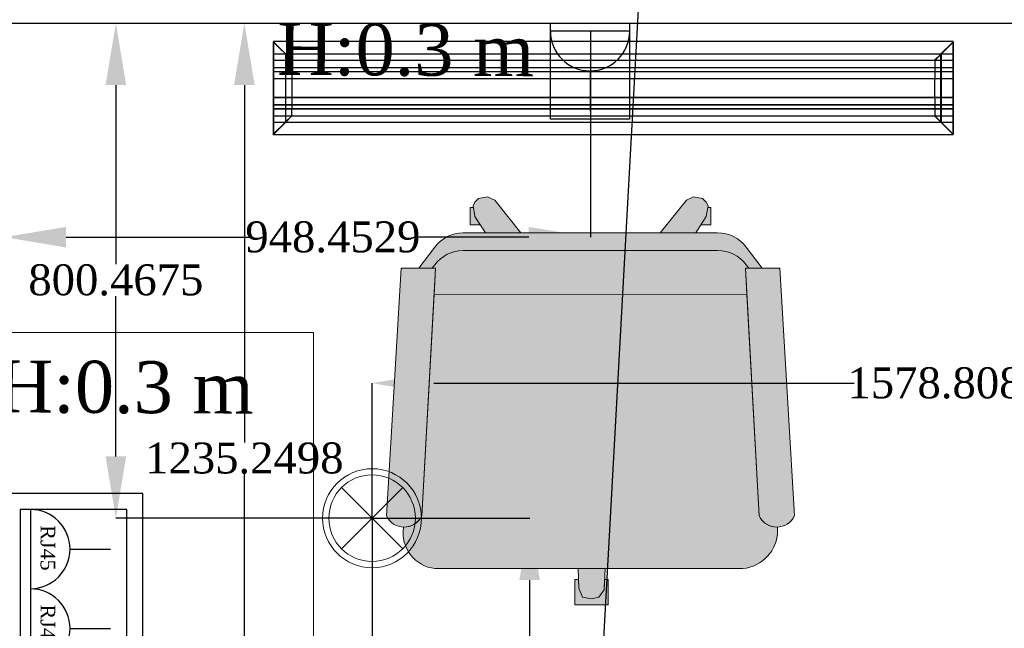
# Model space of a CAD drawing. Header units: inches. Extents: x -78787 to 29484, y -9517 to 23232.
# Tile 129 of 256: x -6594 to -5001, y 7286 to 8270. Entities that reach past the tile are written whole.
import ezdxf
from ezdxf import colors
from ezdxf.entities.mleader import LeaderData, LeaderLine
from ezdxf.math import Vec2, Vec3

# ---------------------------------------------------------------- set-up
doc = ezdxf.new("R2010")
doc.units = ezdxf.units.IN
doc.header["$MEASUREMENT"] = 0
for name, color, linetype in [('- განათება', 7, 'Continuous'), ('- მექანიკური ნაწილი', 7, 'Continuous'), ('- საშტეფცელო როზეტები', 7, 'Continuous'), ('Edges', 7, 'Continuous'), ('New_Structural - Bearing', 7, 'Continuous')]:
    doc.layers.add(name, color=color, linetype=linetype)
for name, color, linetype, lineweight, true_color in [('New_2D Drafting - General_Pen_No__161', 7, 'Continuous', 13, 0x6a6a6a), ('New_2D Drafting - General_Pen_No__81', 7, 'Continuous', 20, 0x6a6a6a), ('New_Interior - Lamp_Pen_No__77', 7, 'Continuous', 20, 0xffeb28), ('New_Structural - Bearing_Pen_No__5', 7, 'Continuous', 25, 0x40a5ff)]:
    doc.layers.add(name, color=color, linetype=linetype, lineweight=lineweight, true_color=true_color)
doc.styles.add('CT', font='ARIALN.TTF', dxfattribs={"height": 200})
doc.styles.get("Standard").update_dxf_attribs({"font": 'arial.ttf'})
doc.dimstyles.get("Standard").update_dxf_attribs({"dimtxt": 0.18, "dimasz": 0.18, "dimexe": 0.18, "dimexo": 0.0625, "dimgap": 0.09, "dimtad": 0, "dimtih": 1, "dimtoh": 1, "dimdec": 4, "dimzin": 0, "dimdsep": 46, "dimtxsty": 'Standard', "dimcen": 0.09, "dimadec": 0, "dimazin": 0, "dimtfac": 1, "dimtdec": 4, "dimtofl": 0, "dimtmove": 0, "dimatfit": 3, "dimfxl": 1, "dimtolj": 1, "dimtzin": 0, "dimarcsym": 0})

# ---------------------------------------------------------------- blocks, each defined once
blk = doc.blocks.new('Wall_37', base_point=(-34833.8, 29284.6))
at = {"layer": 'New_Structural - Bearing_Pen_No__5', "color": 161, "linetype": 'Continuous', "lineweight": 25, "true_color": 0x40a5ff, "flags": 128}
blk.add_lwpolyline([(-31958.8, 29284.6), (-29183.8, 29284.6)], dxfattribs=at)
blk = doc.blocks.new('- საშტეფცელო როზეტი IP22')
at = {"layer": '- საშტეფცელო როზეტები', "color": 5}
for p, q in [((8536.7, 3822.7), (8536.7, 3888.1)), ((8472.6, 3758.6), (8600.9, 3758.6))]:
    blk.add_line(p, q, dxfattribs=at)
blk.add_arc((8536.7, 3758.6), 64.1, 0, 180, dxfattribs=at)
blk = doc.blocks.new('1 ჩარჩო')
at = {"layer": '- საშტეფცელო როზეტები', "color": 5}
blk.add_lwpolyline([(7775.1, 3905.1), (7903.3, 3905.1), (7903.3, 3750.1), (7775.1, 3750.1)], close=True, dxfattribs=at)
blk = doc.blocks.new('socket')
at = {"layer": '- საშტეფცელო როზეტები', "color": 5}
for p, q in [((0, 64.1), (0, 129.5)), ((-64.1, 0), (64.1, 0))]:
    blk.add_line(p, q, dxfattribs=at)
blk.add_arc((0, 0), 64.1, 0, 180, dxfattribs=at)
at = {"layer": '- საშტეფცელო როზეტები', "color": 1, "insert": (-38.6, 40.2), "char_height": 23.657, "attachment_point": 1}
blk.add_mtext_dynamic_manual_height_columns('{\\fSylfaen|b0|i0|c0|p18;RJ45}', width=4.298, gutter_width=0.0538, heights=[0], dxfattribs=at)
blk = doc.blocks.new('lineardiffplan')
blk.add_lwpolyline([(393.1, 274.9), (1492.8, 274.9), (1492.8, 124.4), (393.1, 124.4)], close=True)
at = {"layer": 'Edges'}
for p, q in [((392.8, 274.9), (392.8, 274.6)), ((393.1, 274.9), (392.8, 274.9)), ((422.8, 244.9), (392.8, 274.9)), ((392.8, 274.6), (392.9, 274.5)), ((392.9, 125.2), (392.9, 274.5)), ((412.4, 255), (392.9, 274.5)), ((393.1, 274.9), (393.2, 274.8)), ((393.2, 274.8), (412.7, 255.3)), ((1462.8, 244.9), (1492.8, 274.9)), ((1472.9, 255.3), (1492.4, 274.8)), ((1473.2, 254.9), (1492.8, 274.5)), ((1492.4, 274.8), (1492.5, 274.9)), ((1492.8, 274.9), (1492.5, 274.9)), ((1492.8, 274.5), (1492.8, 274.9)), ((1492.8, 274.5), (1492.8, 274.5)), ((1492.8, 125.4), (1492.8, 274.5)), ((1492.8, 255.3), (392.9, 255.3)), ((392.9, 254.9), (1492.8, 254.9)), ((412.4, 144.7), (412.4, 255)), ((412.8, 254.6), (412.4, 255)), ((412.7, 255.3), (413.1, 254.9)), ((413.1, 254.9), (423.1, 244.9)), ((1472.5, 254.9), (1462.5, 244.9)), ((1472.9, 255.3), (1472.5, 254.9)), ((1472.8, 254.5), (1473.2, 254.9)), ((1473.2, 144.9), (1473.2, 254.9)), ((392.9, 244.9), (1492.8, 244.9)), ((412.8, 145.1), (412.8, 254.6)), ((412.8, 254.6), (422.8, 244.6)), ((422.8, 244.6), (422.8, 244.9)), ((422.8, 244.9), (423.1, 244.9)), ((422.8, 244.6), (422.8, 244.6)), ((422.8, 244.6), (422.8, 233.2)), ((423.1, 244.9), (423.1, 244.9)), ((1462.5, 244.9), (1462.5, 244.9)), ((1462.5, 244.9), (1462.8, 244.9)), ((1462.8, 244.9), (1462.9, 244.6)), ((1462.8, 244.5), (1462.9, 244.6)), ((1462.8, 233.2), (1462.8, 244.5)), ((1462.9, 244.6), (1472.8, 254.5)), ((1472.8, 254.5), (1472.8, 145.3)), ((392.9, 233.2), (1492.8, 233.2)), ((392.9, 233), (1492.8, 233)), ((392.9, 226.8), (1492.8, 226.8)), ((392.9, 226.5), (1492.8, 226.5)), ((422.8, 233), (422.8, 233.2)), ((422.8, 226.8), (422.8, 233)), ((422.8, 226.5), (422.8, 226.8)), ((422.8, 214.9), (422.8, 226.5)), ((1462.8, 233), (1462.8, 233.2)), ((1462.8, 226.8), (1462.8, 233)), ((1462.8, 226.5), (1462.8, 226.8)), ((1462.8, 214.9), (1462.8, 226.5)), ((392.9, 214.9), (1492.8, 214.9)), ((1492.8, 214.8), (392.9, 214.8)), ((422.4, 214.9), (422.3, 214.9)), ((422.8, 214.9), (422.4, 214.9)), ((422.8, 184.9), (422.8, 214.9)), ((423.2, 214.9), (422.8, 214.9)), ((423.2, 214.8), (422.8, 214.9)), ((423.2, 214.8), (423.2, 214.9)), ((423.2, 214.8), (423.2, 184.9)), ((1462.8, 214.9), (1462.4, 214.9)), ((1462.4, 214.9), (1462.4, 214.8)), ((1462.8, 214.9), (1462.4, 214.8)), ((1462.4, 184.9), (1462.4, 214.8)), ((1462.8, 214.9), (1462.8, 184.9)), ((1462.8, 214.9), (1463.2, 214.9)), ((1463.2, 214.9), (1463.3, 214.9)), ((1492.8, 184.9), (392.9, 184.9)), ((422.4, 184.9), (422.3, 184.9)), ((422.8, 184.9), (422.4, 184.9)), ((422.8, 184.9), (423.2, 184.9)), ((422.8, 173.2), (422.8, 184.9)), ((1462.4, 184.9), (1462.8, 184.9)), ((1462.8, 173.2), (1462.8, 184.9)), ((1463.2, 184.9), (1462.8, 184.9)), ((1463.2, 184.9), (1463.3, 184.9)), ((392.9, 173.2), (1492.8, 173.2)), ((392.9, 173), (1492.8, 173)), ((392.9, 166.8), (1492.8, 166.8)), ((392.9, 166.5), (1492.8, 166.5)), ((422.8, 173), (422.8, 173.2)), ((422.8, 173), (422.8, 166.8)), ((422.8, 166.5), (422.8, 166.8)), ((422.8, 155.1), (422.8, 166.5)), ((1462.8, 173), (1462.8, 173.2)), ((1462.8, 166.8), (1462.8, 173)), ((1462.8, 166.5), (1462.8, 166.8)), ((1462.8, 155.3), (1462.8, 166.5)), ((392.8, 124.9), (422.8, 154.9)), ((392.9, 154.9), (1492.8, 154.9)), ((1492.8, 144.9), (392.9, 144.9)), ((392.9, 125.2), (412.4, 144.7)), ((392.9, 144.5), (1492.8, 144.5)), ((412.7, 144.5), (393.2, 124.9)), ((412.8, 145.1), (412.4, 144.7)), ((412.7, 144.5), (413.1, 144.9)), ((412.8, 145.1), (422.8, 155.1)), ((423.1, 154.8), (413.1, 144.9)), ((422.8, 154.9), (422.8, 155.1)), ((422.8, 155.1), (422.8, 155.1)), ((423.1, 154.8), (422.8, 154.9)), ((423.1, 154.8), (423.1, 154.9)), ((1462.5, 154.8), (1462.4, 154.9)), ((1462.8, 154.9), (1462.5, 154.8)), ((1462.5, 154.8), (1472.4, 144.9)), ((1462.9, 155.2), (1462.8, 155.3)), ((1462.9, 155.2), (1462.8, 154.9)), ((1462.8, 154.9), (1492.8, 124.9)), ((1472.8, 145.3), (1462.9, 155.2)), ((1472.4, 144.9), (1472.8, 144.5)), ((1473.2, 144.9), (1472.8, 145.3)), ((1472.8, 144.5), (1492.4, 124.9)), ((1473.2, 144.9), (1492.8, 125.4)), ((392.9, 125.2), (392.8, 125.1)), ((392.8, 125.1), (392.8, 124.9)), ((392.8, 124.9), (393.1, 124.9)), ((393.2, 124.9), (393.1, 124.9)), ((1492.4, 124.9), (1492.8, 124.9)), ((1492.4, 124.9), (1492.4, 124.9)), ((1492.8, 125.3), (1492.8, 125.4)), ((1492.8, 124.9), (1492.8, 125.3))]:
    blk.add_line(p, q, dxfattribs=at)
blk = doc.blocks.new('Recessed Spot')
at = {"layer": 'New_Interior - Lamp_Pen_No__77', "color": 2, "linetype": 'Continuous', "lineweight": 20, "true_color": 0xffeb28}
for q in [(-49.5, 49.5), (49.5, 49.5), (-49.5, -49.5), (49.5, -49.5)]:
    blk.add_line((0, 0), q, dxfattribs=at)
at = {"layer": 'New_Interior - Lamp_Pen_No__77', "color": 2, "linetype": 'Continuous', "lineweight": 20, "true_color": 0xffeb28, "flags": 128}
blk.add_lwpolyline([(80, 0, 1), (-80, 0, 1)], format="xyb", close=True, dxfattribs=at)
at = {"layer": 'New_Interior - Lamp_Pen_No__77', "color": 2, "linetype": 'Continuous', "lineweight": 20, "true_color": 0xffeb28}
blk.add_circle((0, 0), 70, dxfattribs=at)
blk = doc.blocks.new('_DotSmall')
at = {"color": 0, "linetype": 'ByBlock', "const_width": 0.5}
blk.add_lwpolyline([(-0.0625, 0, 1), (0.0625, 0, 1)], format="xyb", close=True, dxfattribs=at)
blk = doc.blocks.new('*D590')
at = {"layer": '- განათება', "color": 0, "lineweight": -2, "transparency": 16777216}
for p, q in [((-6024, 7464.5), (-5769.1, 7464.5)), ((-5769.3, 7364.5), (-5769.3, 6736.5)), ((-5769.3, 6170.6), (-5769.3, 6685)), ((-6024, 6070.6), (-5769.1, 6070.6))]:
    blk.add_line(p, q, dxfattribs=at)
at = {"layer": '- განათება', "color": 0, "transparency": 16777216}
for points in [[(-5785.9, 7364.5), (-5752.6, 7364.5), (-5769.3, 7464.5)], [(-5785.9, 6170.6), (-5752.6, 6170.6), (-5769.3, 6070.6)]]:
    blk.add_solid(points, dxfattribs=at)
at = {"layer": 'Defpoints', "color": 0, "transparency": 16777216}
for p in [(-6024.1, 7464.5), (-5769.3, 7464.5), (-6024.1, 6070.6)]:
    blk.add_point(p, dxfattribs=at)
at = {"layer": '- განათება', "color": 0, "transparency": 16777216, "insert": (-5769.3, 6710.7), "char_height": 50, "attachment_point": 5}
blk.add_mtext('\\A1;{\\fSylfaen|b0|i0|c0|p18;1393.8446}', dxfattribs=at)
blk = doc.blocks.new('*D592')
at = {"layer": '- განათება', "color": 0, "lineweight": -2, "transparency": 16777216}
for p, q in [((-6024.1, 7464.5), (-6024.1, 7682.9)), ((-5924.1, 7682.8), (-5244.3, 7682.8)), ((-4545.3, 7682.8), (-4945.2, 7682.8)), ((-4445.3, 7464.5), (-4445.3, 7682.9))]:
    blk.add_line(p, q, dxfattribs=at)
at = {"layer": '- განათება', "color": 0, "transparency": 16777216}
for points in [[(-5924.1, 7699.4), (-5924.1, 7666.1), (-6024.1, 7682.8)], [(-4545.3, 7699.4), (-4545.3, 7666.1), (-4445.3, 7682.8)]]:
    blk.add_solid(points, dxfattribs=at)
at = {"layer": 'Defpoints', "color": 0, "transparency": 16777216}
for p in [(-4445.3, 7682.8), (-6024.1, 7464.5), (-4445.3, 7464.5)]:
    blk.add_point(p, dxfattribs=at)
at = {"layer": '- განათება', "color": 0, "transparency": 16777216, "insert": (-5094.7, 7682.8), "char_height": 50, "attachment_point": 5}
blk.add_mtext('\\A1;{\\fSylfaen|b0|i0|c0|p18;1578.8088}', dxfattribs=at)
blk = doc.blocks.new('*D595')
at = {"layer": '- განათება', "color": 0, "lineweight": -2, "transparency": 16777216}
for p, q in [((-6619.1, 7457.5), (-6619.1, 7228.3)), ((-6024.1, 7464.4), (-6024.1, 7228.3)), ((-6519.1, 7228.5), (-6476.7, 7228.5)), ((-6124.1, 7228.5), (-6208.3, 7228.5))]:
    blk.add_line(p, q, dxfattribs=at)
at = {"layer": '- განათება', "color": 0, "transparency": 16777216}
for points in [[(-6519.1, 7245.2), (-6519.1, 7211.8), (-6619.1, 7228.5)], [(-6124.1, 7245.2), (-6124.1, 7211.8), (-6024.1, 7228.5)]]:
    blk.add_solid(points, dxfattribs=at)
at = {"layer": 'Defpoints', "color": 0, "transparency": 16777216}
for p in [(-6619.1, 7457.6), (-6024.1, 7464.5), (-6024.1, 7228.5)]:
    blk.add_point(p, dxfattribs=at)
at = {"layer": '- განათება', "color": 0, "transparency": 16777216, "insert": (-6342.5, 7228.5), "char_height": 50, "attachment_point": 5}
blk.add_mtext('\\A1;{\\fSylfaen|b0|i0|c0|p18;595.0000}', dxfattribs=at)
blk = doc.blocks.new('*D596')
at = {"layer": '- განათება', "color": 0, "lineweight": -2, "transparency": 16777216}
for p, q in [((-6591.9, 8264.9), (-6438.3, 8264.9)), ((-6438.5, 8164.9), (-6438.5, 7875)), ((-6438.5, 7564.5), (-6438.5, 7823.7)), ((-6024.1, 7464.5), (-6438.7, 7464.5))]:
    blk.add_line(p, q, dxfattribs=at)
at = {"layer": '- განათება', "color": 0, "transparency": 16777216}
for points in [[(-6455.2, 8164.9), (-6421.8, 8164.9), (-6438.5, 8264.9)], [(-6455.2, 7564.5), (-6421.8, 7564.5), (-6438.5, 7464.5)]]:
    blk.add_solid(points, dxfattribs=at)
at = {"layer": 'Defpoints', "color": 0, "transparency": 16777216}
for p in [(-6592, 8264.9), (-6438.5, 8264.9), (-6024.1, 7464.5)]:
    blk.add_point(p, dxfattribs=at)
at = {"layer": '- განათება', "color": 0, "transparency": 16777216, "insert": (-6438.5, 7849.4), "char_height": 50, "attachment_point": 5}
blk.add_mtext('\\A1;{\\fSylfaen|b0|i0|c0|p18;800.4675}', dxfattribs=at)
blk = doc.blocks.new('*D1181')
at = {"layer": '- საშტეფცელო როზეტები', "color": 0, "lineweight": -2, "transparency": 16777216}
for p, q in [((-6619.1, 8264.9), (-6619.1, 7918.7)), ((-5670.6, 8251.9), (-5670.6, 7918.7)), ((-6519.1, 7918.9), (-6221.4, 7918.9)), ((-5770.6, 7918.9), (-5953.6, 7918.9))]:
    blk.add_line(p, q, dxfattribs=at)
at = {"layer": '- საშტეფცელო როზეტები', "color": 0, "transparency": 16777216}
for points in [[(-6519.1, 7935.5), (-6519.1, 7902.2), (-6619.1, 7918.9)], [(-5770.6, 7935.5), (-5770.6, 7902.2), (-5670.6, 7918.9)]]:
    blk.add_solid(points, dxfattribs=at)
at = {"layer": 'Defpoints', "color": 0, "transparency": 16777216}
for p in [(-6619.1, 8264.9), (-5670.6, 8252), (-6619.1, 7918.9)]:
    blk.add_point(p, dxfattribs=at)
at = {"layer": '- საშტეფცელო როზეტები', "color": 0, "transparency": 16777216, "insert": (-6087.5, 7918.9), "char_height": 50, "attachment_point": 5}
blk.add_mtext('\\A1;{\\fSylfaen|b0|i0|c0|p18;948.4529}', dxfattribs=at)
blk = doc.blocks.new('*D1251')
at = {"layer": '- საშტეფცელო როზეტები', "color": 0, "lineweight": -2, "transparency": 16777216}
for p, q in [((-6563.7, 8264.9), (-6230.5, 8264.9)), ((-6230.7, 8164.9), (-6230.7, 7586.9)), ((-6230.7, 7129.7), (-6230.7, 7535.6)), ((-6576.7, 7029.7), (-6230.5, 7029.7))]:
    blk.add_line(p, q, dxfattribs=at)
at = {"layer": '- საშტეფცელო როზეტები', "color": 0, "transparency": 16777216}
for points in [[(-6247.3, 8164.9), (-6214, 8164.9), (-6230.7, 8264.9)], [(-6247.3, 7129.7), (-6214, 7129.7), (-6230.7, 7029.7)]]:
    blk.add_solid(points, dxfattribs=at)
at = {"layer": 'Defpoints', "color": 0, "transparency": 16777216}
for p in [(-6563.8, 8264.9), (-6576.7, 7029.7), (-6230.7, 7029.7)]:
    blk.add_point(p, dxfattribs=at)
at = {"layer": '- საშტეფცელო როზეტები', "color": 0, "transparency": 16777216, "insert": (-6230.7, 7561.3), "char_height": 50, "attachment_point": 5}
blk.add_mtext('\\A1;{\\fSylfaen|b0|i0|c0|p18;1235.2498}', dxfattribs=at)

msp = doc.modelspace()

# ---------------------------------------------------------------- hatches: boundary and pattern name
at = {"layer": 'New_2D Drafting - General_Pen_No__81', "linetype": 'Continuous', "lineweight": 0, "true_color": 0x353535}
for points in [[(-5825.50898, 7978.48297), (-5837.19905, 7984.328), (-5851.81163, 7981.40549), (-5857.65667, 7975.56045), (-5860.57918, 7969.71542), (-5857.65667, 7952.18032), (-5840.55893, 7925.75655), (-5783.32785, 7925.75656)], [(-5557.90331, 7925.7566), (-5500.67223, 7925.75661), (-5483.57453, 7952.18032), (-5480.65201, 7969.71542), (-5483.57453, 7975.56045), (-5489.41956, 7981.40549), (-5504.03215, 7984.328), (-5515.72221, 7978.48297)], [(-5857.65667, 7952.18032), (-5860.0921, 7966.7929), (-5865.22083, 7966.7929), (-5865.22083, 7939.02899), (-5849.14699, 7939.02899)], [(-5476.01037, 7966.7929), (-5481.1391, 7966.7929), (-5483.57453, 7952.18032), (-5492.08421, 7939.02899), (-5476.01037, 7939.02899)], [(-5418.94904, 7902.90086, 0.2381395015), (-5465.11143, 7925.75661), (-5877.07256, 7925.75654, 0.235805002), (-5922.72982, 7902.89926), (-5948.44397, 7868.6137), (-5927.01541, 7868.61371), (-5922.73038, 7874.32709, -0.2360732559), (-5877.0154, 7897.18514), (-5465.11651, 7897.18514, -0.2381607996), (-5418.94933, 7874.32981), (-5414.66405, 7868.61554), (-5393.23503, 7868.61554)], [(-5420.21911, 7868.61554), (-5414.66405, 7868.61554), (-5418.94933, 7874.32981, 0.2381607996), (-5465.11651, 7897.18514), (-5877.0154, 7897.18514, 0.2360732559), (-5922.73038, 7874.32709), (-5927.01541, 7868.61371), (-5921.45969, 7868.61371), (-5923.82844, 7825.97629), (-5417.83684, 7825.73474)], [(-5921.45969, 7868.61371), (-5977.0154, 7868.61369), (-6000.83944, 7468.34968, 0.6387631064), (-5943.6966, 7468.34923)], [(-5364.6636, 7868.61554), (-5420.21911, 7868.61554), (-5397.98209, 7468.35103, 0.6387631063), (-5340.83925, 7468.35147)], [(-5923.82844, 7825.97629), (-5943.6966, 7468.34923, -0.3008761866), (-5973.28106, 7450.11539), (-5973.67021, 7443.10925, 0.4300301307), (-5916.60972, 7382.89943), (-5424.44976, 7382.89943, 0.3820752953), (-5368.0955, 7444.67333), (-5368.39806, 7450.11717, -0.3008724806), (-5397.98209, 7468.35103), (-5417.83684, 7825.73474)], [(-5647.23717, 7382.89943), (-5690.83526, 7382.89943), (-5689.5261, 7351.47962), (-5683.68107, 7336.86704), (-5669.06848, 7333.94452), (-5657.37842, 7336.86704), (-5648.61087, 7348.55711)], [(-5642.13207, 7365.46037), (-5647.93473, 7365.46037), (-5648.61087, 7348.55711), (-5657.37842, 7336.86704), (-5669.06848, 7333.94452), (-5683.68107, 7336.86704), (-5689.5261, 7351.47962), (-5690.10863, 7365.46037), (-5696.0049, 7365.46037), (-5696.0049, 7324.328), (-5642.13207, 7324.328)]]:
    msp.add_hatch(color=250, dxfattribs=at).paths.add_polyline_path(points)

# ---------------------------------------------------------------- linework, layer by layer
at = {"layer": '- საშტეფცელო როზეტები', "color": 5}
for points in [[(-6395.13018, 6555.07094), (-6395.13018, 7504.32075), (-6619.06848, 7504.32075), (-6619.06848, 6555.07094)], [(-6420.82075, 6580.76151), (-6420.82075, 7478.63018), (-6593.37791, 7478.63018), (-6593.37791, 6580.76151)]]:
    msp.add_lwpolyline(points, close=True, dxfattribs=at)
at = {"layer": 'New_2D Drafting - General_Pen_No__161', "color": 251, "linetype": 'Continuous', "lineweight": 13, "true_color": 0x6a6a6a, "flags": 128}
for points in [[(-5825.50898, 7978.48297), (-5837.19905, 7984.328), (-5851.81163, 7981.40549), (-5857.65667, 7975.56045), (-5860.57918, 7969.71542), (-5857.65667, 7952.18032), (-5840.55893, 7925.75655), (-5783.32785, 7925.75656)], [(-5557.90331, 7925.7566), (-5500.67223, 7925.75661), (-5483.57453, 7952.18032), (-5480.65201, 7969.71542), (-5483.57453, 7975.56045), (-5489.41956, 7981.40549), (-5504.03215, 7984.328), (-5515.72221, 7978.48297)], [(-5857.65667, 7952.18032), (-5860.0921, 7966.7929), (-5865.22083, 7966.7929), (-5865.22083, 7939.02899), (-5849.14699, 7939.02899)], [(-5476.01037, 7966.7929), (-5481.1391, 7966.7929), (-5483.57453, 7952.18032), (-5492.08421, 7939.02899), (-5476.01037, 7939.02899)], [(-6619.06848, 7764.72852), (-6619.06848, 6564.94566), (-6319.06848, 6564.94566), (-6319.06848, 7264.72852), (-6119.06848, 7264.72852), (-6119.06848, 7764.72852)], [(-5647.23717, 7382.89943), (-5690.83526, 7382.89943), (-5689.5261, 7351.47962), (-5683.68107, 7336.86704), (-5669.06848, 7333.94452), (-5657.37842, 7336.86704), (-5648.61087, 7348.55711)], [(-5642.13207, 7365.46037), (-5647.93473, 7365.46037), (-5648.61087, 7348.55711), (-5657.37842, 7336.86704), (-5669.06848, 7333.94452), (-5683.68107, 7336.86704), (-5689.5261, 7351.47962), (-5690.10863, 7365.46037), (-5696.0049, 7365.46037), (-5696.0049, 7324.328), (-5642.13207, 7324.328)]]:
    msp.add_lwpolyline(points, close=True, dxfattribs=at)
for points in [[(-5418.94904, 7902.90086, 0.2381395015), (-5465.11143, 7925.75661), (-5877.07256, 7925.75654, 0.235805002), (-5922.72982, 7902.89926), (-5948.44397, 7868.6137), (-5927.01541, 7868.61371), (-5922.73038, 7874.32709, -0.2360732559), (-5877.0154, 7897.18514), (-5465.11651, 7897.18514, -0.2381607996), (-5418.94933, 7874.32981), (-5414.66405, 7868.61554), (-5393.23503, 7868.61554)], [(-5420.21911, 7868.61554), (-5414.66405, 7868.61554), (-5418.94933, 7874.32981, 0.2381607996), (-5465.11651, 7897.18514), (-5877.0154, 7897.18514, 0.2360732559), (-5922.73038, 7874.32709), (-5927.01541, 7868.61371), (-5921.45969, 7868.61371), (-5923.82844, 7825.97629), (-5417.83684, 7825.73474)], [(-5921.45969, 7868.61371), (-5977.0154, 7868.61369), (-6000.83944, 7468.34968, 0.6387631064), (-5943.6966, 7468.34923)], [(-5364.6636, 7868.61554), (-5420.21911, 7868.61554), (-5397.98209, 7468.35103, 0.6387631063), (-5340.83925, 7468.35147)], [(-5923.82844, 7825.97629), (-5943.6966, 7468.34923, -0.3008761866), (-5973.28106, 7450.11539), (-5973.67021, 7443.10925, 0.4300301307), (-5916.60972, 7382.89943), (-5424.44976, 7382.89943, 0.3820752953), (-5368.0955, 7444.67333), (-5368.39806, 7450.11717, -0.3008724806), (-5397.98209, 7468.35103), (-5417.83684, 7825.73474)]]:
    msp.add_lwpolyline(points, format="xyb", close=True, dxfattribs=at)

# ---------------------------------------------------------------- block references
at = {"layer": '- განათება', "color": 2, "linetype": 'Continuous', "lineweight": 20, "true_color": 0xffeb28, "zscale": 1000}
msp.add_blockref('Recessed Spot', (-6024.06848, 7464.47817), dxfattribs=at)
at = {"layer": '- მექანიკური ნაწილი', "xscale": -1, "rotation": 180}
msp.add_blockref('lineardiffplan', (-6576.74317, 8359.76891), dxfattribs=at)
at = {"layer": '- საშტეფცელო როზეტები'}
for name, p, rotation in [('1 ჩარჩო', (2167.65469, 12015.00814), 180), ('- საშტეფცელო როზეტი IP22', (2865.18863, 12010.53149), 180), ('socket', (-6576.73364, 7414.4967), 270), ('socket', (-6576.73364, 7286.22975), 270)]:
    msp.add_blockref(name, p, dxfattribs=dict(at, rotation=rotation))
at = {"layer": 'New_Structural - Bearing', "color": 7, "lineweight": 35}
msp.add_blockref('Wall_37', (-9494.06848, 8264.94566), dxfattribs=at)

# ---------------------------------------------------------------- texts
at = {"layer": '- საშტეფცელო როზეტები', "color": 5, "char_height": 83.9644685, "attachment_point": 3, "rotation": 359.68932566}
for insert in [(-5761.68129, 8263.06529), (-6215.56527, 7717.46586)]:
    msp.add_mtext_dynamic_manual_height_columns('{\\fSylfaen|b0|i0|c0|p18;H:0.3 m}', width=710.9466492, gutter_width=1.70068, heights=[0], dxfattribs=dict(at, insert=insert))

# ---------------------------------------------------------------- dimensions: what is measured, and where the dimension line sits
at = {"layer": '- განათება', "color": 1}
for base, p1, p2, picture, middle in [((-6438.5, 8264.94566), (-6024.06848, 7464.47817), (-6591.99672, 8264.94566), '*D596', (-6438.5, 7849.36173)), ((-5769.26589, 7464.47817), (-6024.06848, 6070.63356), (-6024.06848, 7464.47817), '*D590', (-5769.26589, 6710.74243))]:
    dim = msp.add_linear_dim(base=base, p1=p1, p2=p2, angle=90, text='{\\fSylfaen|b0|i0|c0|p18;<>}', dimstyle='Standard', override={"dimtxt": 50, "dimasz": 100}, dxfattribs=at)
    dim.commit()
    dim.dimension.update_dxf_attribs({"geometry": picture, "text_midpoint": middle, "dimtype": 160})
for base, p1, p2, picture, middle in [((-4445.25966, 7682.75832), (-6024.06848, 7464.47817), (-4445.25966, 7464.47817), '*D592', (-5094.73911, 7682.75832)), ((-6024.06848, 7228.5), (-6619.06848, 7457.61174), (-6024.06848, 7464.47817), '*D595', (-6342.5, 7228.5))]:
    dim = msp.add_linear_dim(base=base, p1=p1, p2=p2, text='{\\fSylfaen|b0|i0|c0|p18;<>}', dimstyle='Standard', override={"dimtxt": 50, "dimasz": 100}, dxfattribs=at)
    dim.commit()
    dim.dimension.update_dxf_attribs({"geometry": picture, "text_midpoint": middle, "dimtype": 160})
at = {"layer": '- საშტეფცელო როზეტები', "color": 1}
for base, p1, p2, angle, picture, middle in [((-6619.06848, 7918.88), (-5670.6156, 8251.97451), (-6619.06848, 8264.94566), 180, '*D1181', (-6087.5, 7918.88)), ((-6230.66798, 7029.69584), (-6563.76249, 8264.94566), (-6576.73364, 7029.69584), 270, '*D1251', (-6230.66798, 7561.26433))]:
    dim = msp.add_linear_dim(base=base, p1=p1, p2=p2, angle=angle, text='{\\fSylfaen|b0|i0|c0|p18;<>}', dimstyle='Standard', override={"dimtxt": 50, "dimasz": 100}, dxfattribs=at)
    dim.commit()
    dim.dimension.update_dxf_attribs({"geometry": picture, "text_midpoint": middle, "dimtype": 160})

# ---------------------------------------------------------------- leaders
at = {"layer": '- მექანიკური ნაწილი', "color": 7}
ml = msp.add_multileader_mtext('Standard', dxfattribs=at)
ml.set_content('{\\fSylfaen|b1|i0|c0|p18;\\C1;DB-HVAC\\C7;  \\fSylfaen|b0|i0|c0|p18;\\C1;QF-17         \\C7;N2XH-3X2.5}', color=7, style='CT')
ml.set_leader_properties()
ml.set_arrow_properties(name='DOTSMALL')
ml.build(insert=Vec2(0, 0))
ml.multileader.update_dxf_attribs({"has_dogleg": 0, "text_left_attachment_type": 6, "text_right_attachment_type": 6, "dogleg_length": 9, "arrow_head_size": 172.53719})
ctx = ml.context
ctx.base_point, ctx.char_height, ctx.arrow_head_size, ctx.landing_gap_size, ctx.plane_origin = Vec3(-7542.40644, 9248.09797), 171.3007828, 172.53719, 57.5124, Vec3(-24275.58497, -1237.42595)
ctx.left_attachment, ctx.right_attachment, ctx.text_align_type = 6, 6, 1
notes = []
notes.append((ctx, [(0, (1, 1, 0), (-5533.10036, 9248.09797), (-1, 0), 6.4932, [(2, [(-5669.06848, 6914.94566)], 0, [])])]))
ctx.mtext.insert, ctx.mtext.width, ctx.mtext.defined_height, ctx.mtext.alignment, ctx.mtext.flow_direction = Vec3(-6541, 9453.65891), 2531.4263669, 243.98464, 2, 5
ml = msp.add_multileader_mtext('Standard', dxfattribs=at)
ml.set_content('{\\fSylfaen|b1|i0|c0|p18;\\C1;DB-HVAC\\C7;  \\fSylfaen|b0|i0|c0|p18;\\C1;QF-17         \\C7;N2XH-3X2.5}', color=7, style='CT')
ml.set_leader_properties()
ml.set_arrow_properties(name='DOTSMALL')
ml.build(insert=Vec2(0, 0))
ml.multileader.update_dxf_attribs({"has_dogleg": 0, "text_left_attachment_type": 6, "text_right_attachment_type": 6, "dogleg_length": 9, "arrow_head_size": 172.53719})
ctx = ml.context
ctx.base_point, ctx.char_height, ctx.arrow_head_size, ctx.landing_gap_size, ctx.plane_origin = Vec3(-7542.40644, 9248.09797), 171.3007828, 172.53719, 57.5124, Vec3(-24275.58497, -1237.42595)
ctx.left_attachment, ctx.right_attachment, ctx.text_align_type = 6, 6, 1
notes.append((ctx, [(1, (1, 1, 0), (-7551.40644, 9248.09797), (1, 0), 9, [(2, [(-7351.31203, 6913.55204)], 0, [])])]))
ctx.mtext.insert, ctx.mtext.width, ctx.mtext.defined_height, ctx.mtext.alignment, ctx.mtext.flow_direction = Vec3(-6541, 9453.65891), 2531.4263669, 243.98464, 2, 5
at = {"color": 5}
ml = msp.add_multileader_mtext('Standard', dxfattribs=at)
ml.set_content('ელექტროობის ფარები', color=5)
ml.set_leader_properties()
ml.build(insert=Vec2(0, 0))
ml.multileader.update_dxf_attribs({"text_right_attachment_type": 6, "dogleg_length": 50, "arrow_head_size": 100})
ctx = ml.context
ctx.base_point, ctx.char_height, ctx.arrow_head_size, ctx.landing_gap_size, ctx.plane_origin = Vec3(-7313.93195, 11361.50565), 100, 100, 0.09, Vec3(-1308.48333, 7056.48128)
ctx.right_attachment = 6
notes.append((ctx, [(0, (0, 0, 0), (0, 0), (1, 0), 1, [])]))
ctx.mtext.insert, ctx.mtext.width, ctx.mtext.flow_direction = Vec3(-7313.84195, 11431.25087), 1402.7684334, 5
ml = msp.add_multileader_mtext('Standard', dxfattribs=at)
ml.set_content('სტელაჟი', color=5)
ml.set_leader_properties()
ml.build(insert=Vec2(0, 0))
ml.multileader.update_dxf_attribs({"text_right_attachment_type": 6, "dogleg_length": 50, "arrow_head_size": 100})
ctx = ml.context
ctx.base_point, ctx.char_height, ctx.arrow_head_size, ctx.landing_gap_size, ctx.plane_origin = Vec3(-6498.52007, 8648.81733), 100, 100, 0.09, Vec3(-493.07145, 4344.4299)
ctx.right_attachment = 6
notes.append((ctx, [(0, (0, 0, 0), (0, 0), (1, 0), 1, [])]))
ctx.mtext.insert, ctx.mtext.width, ctx.mtext.flow_direction = Vec3(-6498.43007, 8719.19949), 1402.7684334, 5
for ctx, leaders in notes:
    for number, flags, end, landing, length, lines in leaders:
        leader = LeaderData()
        leader.index, (leader.has_last_leader_line, leader.has_dogleg_vector, leader.attachment_direction) = number, flags
        leader.last_leader_point, leader.dogleg_vector, leader.dogleg_length = Vec3(end), Vec3(landing), length
        for number, points, colour, breaks in lines:
            line = LeaderLine()
            line.index, line.vertices, line.color, line.breaks = number, Vec3.list(points), colors.encode_raw_color(colour), breaks
            leader.lines.append(line)
        ctx.leaders.append(leader)

doc.saveas('drawing.dxf')
